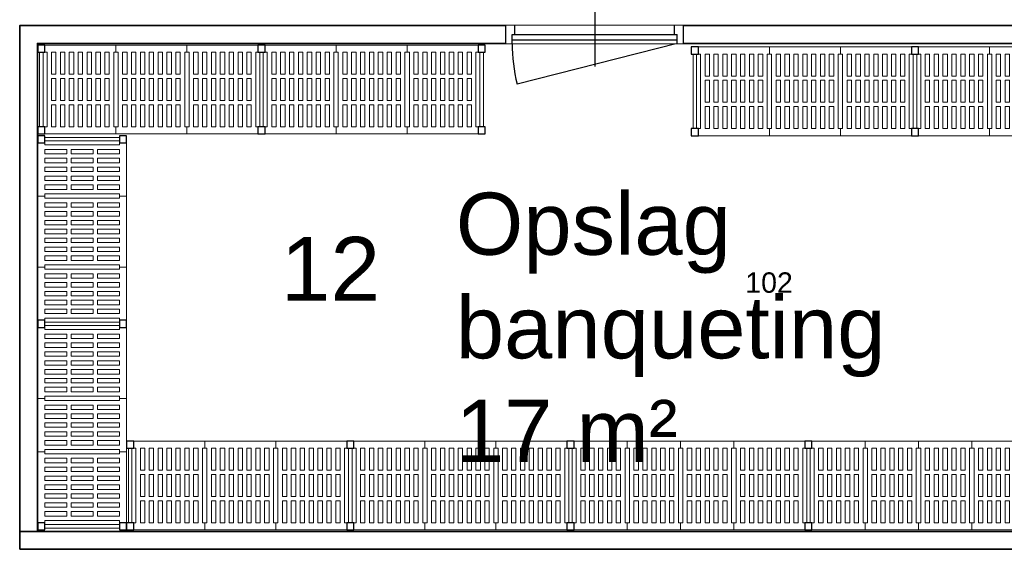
# Model space of a CAD drawing. Header units: millimetres. Extents: x 251300 to 553564, y 2563 to 144710.
# Tile 51 of 57: x 270739 to 276284, y 61549 to 64532. Entities that reach past the tile are written whole.
import ezdxf
from ezdxf.enums import TextEntityAlignment as Align

# ---------------------------------------------------------------- set-up
doc = ezdxf.new("R2010")
doc.units = ezdxf.units.MM
doc.set_wipeout_variables(frame=1)
doc.layers.add('0 @ 50', color=7, linetype='Continuous')
for name, color, linetype, lineweight in [('APPARAAT1', 2, 'Continuous', 25), ('APPARAAT2', 1, 'Continuous', 20), ('APPARAAT5', 7, 'Continuous', 5), ('BWK ALGEMEEN', 1, 'Continuous', 25), ('BWK MUREN', 3, 'Continuous', 35), ('POSITIENUMMER', 141, 'Continuous', 20), ('TEKST PS', 10, 'Continuous', 9), ('X-T22_C_ruimtelabel', 7, 'Continuous', 5)]:
    doc.layers.add(name, color=color, linetype=linetype, lineweight=lineweight)
doc.styles.add('PS', font='arial.ttf')
doc.styles.get("Standard").update_dxf_attribs({"font": 'arial.ttf'})

# ---------------------------------------------------------------- blocks, each defined once
blk = doc.blocks.new('POSITIENUMMER')
at = {"layer": 'POSITIENUMMER', "style": 'PS', "flags": 1}
for tag, p in [('MERK-TYPE', (-1.22, -6.81)), ('AFMETINGEN', (-1.22, -10.86)), ('OMSCHRIJVING', (-1.22, -14.79)), ('OPMERKINGEN', (-1.22, -18.98))]:
    blk.add_attdef(tag, p, '', height=2.8, dxfattribs=at)
blk.add_wipeout([(-5.03, 0), (-5.03, 0.11), (-5.02, 0.2), (-5, 0.34), (-4.97, 0.48), (-4.93, 0.6), (-4.86, 0.76), (-4.78, 0.92), (-4.69, 1.07), (-4.6, 1.2), (-4.54, 1.27), (-4.48, 1.34), (-4.43, 1.4), (-4.35, 1.49), (-4.26, 1.57), (-4.18, 1.64), (-4.07, 1.73), (-3.91, 1.86), (-3.77, 1.95), (-3.62, 2.05), (-3.49, 2.12), (-3.31, 2.22), (-3.18, 2.29), (-3.02, 2.36), (-2.86, 2.43), (-2.72, 2.48), (-2.53, 2.55), (-2.36, 2.61), (-2.17, 2.66), (-2, 2.71), (-1.73, 2.77), (-1.53, 2.81), (-1.37, 2.84), (-1.13, 2.88), (-0.93, 2.9), (-0.73, 2.92), (-0.52, 2.93), (-0.28, 2.95), (-0.09, 2.95), (0.17, 2.95), (0.35, 2.94), (0.58, 2.93), (0.78, 2.91), (1, 2.89), (1.15, 2.87), (1.32, 2.85), (1.47, 2.82), (1.68, 2.78), (1.88, 2.74), (2.01, 2.7), (2.16, 2.67), (2.37, 2.6), (2.54, 2.55), (2.65, 2.51), (2.78, 2.46), (2.91, 2.41), (3.05, 2.34), (3.21, 2.27), (3.32, 2.22), (3.46, 2.14), (3.61, 2.06), (3.73, 1.98), (3.85, 1.9), (4, 1.79), (4.11, 1.7), (4.21, 1.62), (4.33, 1.5), (4.43, 1.4), (4.53, 1.29), (4.62, 1.17), (4.69, 1.06), (4.77, 0.94), (4.83, 0.83), (4.89, 0.7), (4.93, 0.6), (4.97, 0.47), (4.99, 0.38), (5.02, 0.23), (5.03, 0.13), (5.03, 0.07), (5.03, 0.04), (5.03, -0.07), (5.02, -0.18), (5.02, -0.17), (5.01, -0.3), (4.96, -0.48), (4.92, -0.62), (4.88, -0.73), (4.79, -0.9), (4.74, -0.99), (4.69, -1.08), (4.62, -1.17), (4.52, -1.29), (4.44, -1.39), (4.37, -1.46), (4.28, -1.55), (4.2, -1.63), (4.05, -1.75), (3.95, -1.83), (3.83, -1.91), (3.65, -2.03), (3.52, -2.11), (3.37, -2.19), (3.23, -2.26), (3.12, -2.32), (2.93, -2.4), (2.81, -2.45), (2.67, -2.5), (2.5, -2.56), (2.26, -2.63), (2.12, -2.68), (1.9, -2.73), (1.71, -2.78), (1.55, -2.81), (1.41, -2.83), (1.28, -2.85), (1.11, -2.88), (0.84, -2.91), (0.68, -2.92), (0.46, -2.94), (0.29, -2.95), (0.1, -2.95), (-0.12, -2.95), (-0.33, -2.94), (-0.56, -2.93), (-0.83, -2.91), (-1.09, -2.88), (-1.3, -2.85), (-1.58, -2.8), (-1.83, -2.75), (-2.05, -2.69), (-2.13, -2.67), (-2.15, -2.67), (-2.41, -2.59), (-2.61, -2.52), (-2.79, -2.45), (-2.94, -2.39), (-3.08, -2.33), (-3.25, -2.25), (-3.37, -2.19), (-3.5, -2.12), (-3.64, -2.04), (-3.76, -1.96), (-3.89, -1.87), (-3.97, -1.81), (-4.08, -1.73), (-4.15, -1.67), (-4.32, -1.51), (-4.48, -1.35), (-4.55, -1.26), (-4.64, -1.14), (-4.73, -1), (-4.79, -0.9), (-4.86, -0.77), (-4.91, -0.65), (-4.94, -0.55), (-4.97, -0.44), (-5.01, -0.28), (-5.02, -0.19), (-5.03, -0.07)]).dxf.layer = 'POSITIENUMMER'
at = {"layer": 'POSITIENUMMER'}
blk.add_attdef('POS', text='', height=2.3, dxfattribs=at).set_placement((0, 0), align=Align.MIDDLE)
blk = doc.blocks.new('*U21')
at = {"layer": 'BWK ALGEMEEN'}
for p, q in [((0, 0), (1000, 0)), ((0, -100), (1000, -100)), ((965, -100), (63.2, -329))]:
    blk.add_line(p, q, dxfattribs=at)
blk.add_arc((978, -100), 943, 180, 194.0574, dxfattribs=at)
blk.add_wipeout([(0, -100), (0, 0), (1000, 0), (1000, -100)]).dxf.layer = 'BWK ALGEMEEN'
for p, q in [((500, 130.6), (500, -230.6)), ((0, -100), (0, 0)), ((50, -50), (50, 0)), ((950, -50), (950, 0)), ((1000, -100), (1000, 0)), ((35, -50), (965, -50)), ((35, -100), (35, -50)), ((965, -100), (965, -50)), ((35, -80), (965, -80))]:
    blk.add_line(p, q, dxfattribs=at)
blk = doc.blocks.new('legbord 500-400')
at = {"layer": 'APPARAAT2'}
for p, q in [((400, 500), (0, 500)), ((0, 500), (0, 460)), ((400, 460), (400, 500)), ((12.5, 460), (0, 460)), ((12.5, 250), (12.5, 460)), ((387.5, 250), (387.5, 460)), ((400, 460), (387.5, 460)), ((12.5, 250), (12.5, 40)), ((387.5, 250), (387.5, 40)), ((0, 40), (12.5, 40)), ((0, 40), (0, 0)), ((0, 0), (400, 0)), ((387.5, 40), (400, 40)), ((400, 0), (400, 40))]:
    blk.add_line(p, q, dxfattribs=at)
at = {"layer": 'APPARAAT5'}
for p, q in [((37.5, 336), (37.5, 460)), ((62.5, 460), (37.5, 460)), ((62.5, 336), (62.5, 460)), ((87.5, 336), (87.5, 460)), ((112.5, 460), (87.5, 460)), ((112.5, 336), (112.5, 460)), ((137.5, 336), (137.5, 460)), ((162.5, 460), (137.5, 460)), ((162.5, 336), (162.5, 460)), ((187.5, 336), (187.5, 460)), ((212.5, 460), (187.5, 460)), ((212.5, 336), (212.5, 460)), ((237.5, 336), (237.5, 460)), ((262.5, 460), (237.5, 460)), ((262.5, 336), (262.5, 460)), ((287.5, 336), (287.5, 460)), ((312.5, 460), (287.5, 460)), ((312.5, 336), (312.5, 460)), ((337.5, 336), (337.5, 460)), ((362.5, 460), (337.5, 460)), ((362.5, 336), (362.5, 460)), ((37.5, 336), (62.5, 336)), ((87.5, 336), (112.5, 336)), ((137.5, 336), (162.5, 336)), ((187.5, 336), (212.5, 336)), ((237.5, 336), (262.5, 336)), ((287.5, 336), (312.5, 336)), ((337.5, 336), (362.5, 336)), ((37.5, 312), (62.5, 312)), ((37.5, 250), (37.5, 312)), ((62.5, 250), (62.5, 312)), ((87.5, 312), (112.5, 312)), ((87.5, 250), (87.5, 312)), ((112.5, 250), (112.5, 312)), ((137.5, 312), (162.5, 312)), ((137.5, 250), (137.5, 312)), ((162.5, 250), (162.5, 312)), ((187.5, 312), (212.5, 312)), ((187.5, 250), (187.5, 312)), ((212.5, 250), (212.5, 312)), ((237.5, 312), (262.5, 312)), ((237.5, 250), (237.5, 312)), ((262.5, 250), (262.5, 312)), ((287.5, 312), (312.5, 312)), ((287.5, 250), (287.5, 312)), ((312.5, 250), (312.5, 312)), ((337.5, 312), (362.5, 312)), ((337.5, 250), (337.5, 312)), ((362.5, 250), (362.5, 312)), ((37.5, 250), (37.5, 188)), ((62.5, 250), (62.5, 188)), ((87.5, 250), (87.5, 188)), ((112.5, 250), (112.5, 188)), ((137.5, 250), (137.5, 188)), ((162.5, 250), (162.5, 188)), ((187.5, 250), (187.5, 188)), ((212.5, 250), (212.5, 188)), ((237.5, 250), (237.5, 188)), ((262.5, 250), (262.5, 188)), ((287.5, 250), (287.5, 188)), ((312.5, 250), (312.5, 188)), ((337.5, 250), (337.5, 188)), ((362.5, 250), (362.5, 188)), ((37.5, 188), (62.5, 188)), ((87.5, 188), (112.5, 188)), ((137.5, 188), (162.5, 188)), ((187.5, 188), (212.5, 188)), ((237.5, 188), (262.5, 188)), ((287.5, 188), (312.5, 188)), ((337.5, 188), (362.5, 188)), ((37.5, 164), (37.5, 40)), ((37.5, 164), (62.5, 164)), ((62.5, 164), (62.5, 40)), ((87.5, 164), (87.5, 40)), ((87.5, 164), (112.5, 164)), ((112.5, 164), (112.5, 40)), ((137.5, 164), (137.5, 40)), ((137.5, 164), (162.5, 164)), ((162.5, 164), (162.5, 40)), ((187.5, 164), (212.5, 164)), ((187.5, 164), (187.5, 40)), ((212.5, 164), (212.5, 40)), ((237.5, 164), (237.5, 40)), ((237.5, 164), (262.5, 164)), ((262.5, 164), (262.5, 40)), ((287.5, 164), (287.5, 40)), ((287.5, 164), (312.5, 164)), ((312.5, 164), (312.5, 40)), ((337.5, 164), (337.5, 40)), ((337.5, 164), (362.5, 164)), ((362.5, 164), (362.5, 40)), ((37.5, 40), (62.5, 40)), ((87.5, 40), (112.5, 40)), ((137.5, 40), (162.5, 40)), ((187.5, 40), (212.5, 40)), ((237.5, 40), (262.5, 40)), ((287.5, 40), (312.5, 40)), ((337.5, 40), (362.5, 40))]:
    blk.add_line(p, q, dxfattribs=at)
blk = doc.blocks.new('legbord 500-300')
at = {"layer": 'APPARAAT2'}
for p, q in [((300, 500), (0, 500)), ((0, 500), (0, 460)), ((300, 460), (300, 500)), ((12.5, 460), (0, 460)), ((12.5, 250), (12.5, 460)), ((287.5, 250), (287.5, 460)), ((300, 460), (287.5, 460)), ((12.5, 250), (12.5, 40)), ((287.5, 250), (287.5, 40)), ((0, 40), (12.5, 40)), ((0, 40), (0, 0)), ((0, 0), (300, 0)), ((287.5, 40), (300, 40)), ((300, 0), (300, 40))]:
    blk.add_line(p, q, dxfattribs=at)
at = {"layer": 'APPARAAT5'}
for p, q in [((37.5, 336), (37.5, 460)), ((62.5, 460), (37.5, 460)), ((62.5, 336), (62.5, 460)), ((87.5, 336), (87.5, 460)), ((112.5, 460), (87.5, 460)), ((112.5, 336), (112.5, 460)), ((137.5, 336), (137.5, 460)), ((162.5, 460), (137.5, 460)), ((162.5, 336), (162.5, 460)), ((187.5, 336), (187.5, 460)), ((212.5, 460), (187.5, 460)), ((212.5, 336), (212.5, 460)), ((237.5, 336), (237.5, 460)), ((262.5, 460), (237.5, 460)), ((262.5, 336), (262.5, 460)), ((37.5, 336), (62.5, 336)), ((87.5, 336), (112.5, 336)), ((137.5, 336), (162.5, 336)), ((187.5, 336), (212.5, 336)), ((237.5, 336), (262.5, 336)), ((37.5, 312), (62.5, 312)), ((37.5, 250), (37.5, 312)), ((62.5, 250), (62.5, 312)), ((87.5, 312), (112.5, 312)), ((87.5, 250), (87.5, 312)), ((112.5, 250), (112.5, 312)), ((137.5, 312), (162.5, 312)), ((137.5, 250), (137.5, 312)), ((162.5, 250), (162.5, 312)), ((187.5, 312), (212.5, 312)), ((187.5, 250), (187.5, 312)), ((212.5, 250), (212.5, 312)), ((237.5, 312), (262.5, 312)), ((237.5, 250), (237.5, 312)), ((262.5, 250), (262.5, 312)), ((37.5, 250), (37.5, 188)), ((62.5, 250), (62.5, 188)), ((87.5, 250), (87.5, 188)), ((112.5, 250), (112.5, 188)), ((137.5, 250), (137.5, 188)), ((162.5, 250), (162.5, 188)), ((187.5, 250), (187.5, 188)), ((212.5, 250), (212.5, 188)), ((237.5, 250), (237.5, 188)), ((262.5, 250), (262.5, 188)), ((37.5, 188), (62.5, 188)), ((87.5, 188), (112.5, 188)), ((137.5, 188), (162.5, 188)), ((187.5, 188), (212.5, 188)), ((237.5, 188), (262.5, 188)), ((37.5, 164), (37.5, 40)), ((37.5, 164), (62.5, 164)), ((62.5, 164), (62.5, 40)), ((87.5, 164), (87.5, 40)), ((87.5, 164), (112.5, 164)), ((112.5, 164), (112.5, 40)), ((137.5, 164), (137.5, 40)), ((137.5, 164), (162.5, 164)), ((162.5, 164), (162.5, 40)), ((187.5, 164), (187.5, 40)), ((187.5, 164), (212.5, 164)), ((212.5, 164), (212.5, 40)), ((237.5, 164), (237.5, 40)), ((237.5, 164), (262.5, 164)), ((262.5, 164), (262.5, 40)), ((37.5, 40), (62.5, 40)), ((87.5, 40), (112.5, 40)), ((137.5, 40), (162.5, 40)), ((187.5, 40), (212.5, 40)), ((237.5, 40), (262.5, 40))]:
    blk.add_line(p, q, dxfattribs=at)
blk = doc.blocks.new('staander 500')
at = {"layer": 'APPARAAT1'}
for points in [[(0, 460), (40, 460), (40, 500), (0, 500)], [(0, 0), (40, 0), (40, 40), (0, 40)]]:
    blk.add_lwpolyline(points, close=True, dxfattribs=at)
at = {"layer": 'APPARAAT2'}
for p, q in [((10, 460), (10, 40)), ((30, 460), (30, 40))]:
    blk.add_line(p, q, dxfattribs=at)
blk = doc.blocks.new('*U49')
for name, p in [('staander 500', (0, -500)), ('legbord 500-400', (40, -500)), ('legbord 500-300', (440, -500)), ('legbord 500-400', (740, -500)), ('staander 500', (1140, -500))]:
    blk.add_blockref(name, p)
blk = doc.blocks.new('*U50')
for name, p in [('staander 500', (0, -500)), ('legbord 500-400', (40, -500)), ('legbord 500-400', (440, -500)), ('legbord 500-400', (840, -500)), ('staander 500', (1240, -500))]:
    blk.add_blockref(name, p)
blk = doc.blocks.new('*U51')
for name, p in [('staander 500', (0, -500)), ('legbord 500-300', (40, -500)), ('legbord 500-300', (340, -500)), ('legbord 500-300', (640, -500)), ('legbord 500-400', (940, -500)), ('staander 500', (1340, -500))]:
    blk.add_blockref(name, p)
blk = doc.blocks.new('*U48')
for name, p in [('staander 500', (0, -500)), ('legbord 500-300', (40, -500)), ('legbord 500-400', (340, -500)), ('legbord 500-300', (740, -500)), ('staander 500', (1040, -500))]:
    blk.add_blockref(name, p)

msp = doc.modelspace()

# ---------------------------------------------------------------- linework, layer by layer
at = {"layer": 'BWK MUREN'}
for p, q in [((270738.8, 61548.8), (270738.8, 61648.8)), ((280173.9, 61648.8), (270738.8, 61648.8)), ((270838.8, 61548.8), (270838.8, 61548.8)), ((270838.8, 61548.8), (280073.9, 61548.8))]:
    msp.add_line(p, q, dxfattribs=at)
msp.add_lwpolyline([(270838.8, 61548.8), (270738.8, 61548.8)], dxfattribs=at)

# ---------------------------------------------------------------- block references
for name, p in [('*U50', (270840.8, 64388.8)), ('*U50', (272080.8, 64388.8)), ('*U50', (274520.8, 64378.8)), ('*U50', (275760.8, 64378.8)), ('*U50', (271340.8, 62158.8)), ('*U50', (272580.8, 62158.8)), ('*U51', (273820.8, 62158.8)), ('*U51', (275160.8, 62158.8))]:
    msp.add_blockref(name, p)
at = {"rotation": 90}
for name, p in [('*U48', (270840.8, 62798.8)), ('*U49', (270840.8, 61658.8))]:
    msp.add_blockref(name, p, dxfattribs=at)
at = {"layer": '0 @ 50', "xscale": 50, "yscale": 50, "zscale": 50}
msp.add_blockref('POSITIENUMMER', (274958.9, 63051.4), dxfattribs=at).add_auto_attribs({'POS': '102'})

# ---------------------------------------------------------------- texts
at = {"layer": 'X-T22_C_ruimtelabel'}
msp.add_text('12', height=360, dxfattribs=at).set_placement((272488.8, 63128.5), align=Align.MIDDLE_CENTER)

# ---------------------------------------------------------------- next in the draw order: linework, layer by layer
at = {"layer": 'BWK MUREN'}
for points in [[(277264.9, 64498.8), (270738.8, 64498.8), (270738.8, 61648.8)], [(277264.9, 64398.8), (270838.8, 64398.8), (270838.8, 61648.8)]]:
    msp.add_lwpolyline(points, dxfattribs=at)

# ---------------------------------------------------------------- next in the draw order: texts
at = {"layer": 'TEKST PS', "insert": (273194.9, 63557.8), "char_height": 350, "width": 2416.453, "attachment_point": 1, "style": 'PS'}
msp.add_mtext('Opslag banqueting\\P17 m²', dxfattribs=at)

# ---------------------------------------------------------------- next in the draw order: block references
at = {"layer": 'BWK ALGEMEEN'}
msp.add_blockref('*U21', (273476.9, 64498.8), dxfattribs=at)

doc.saveas('drawing.dxf')
